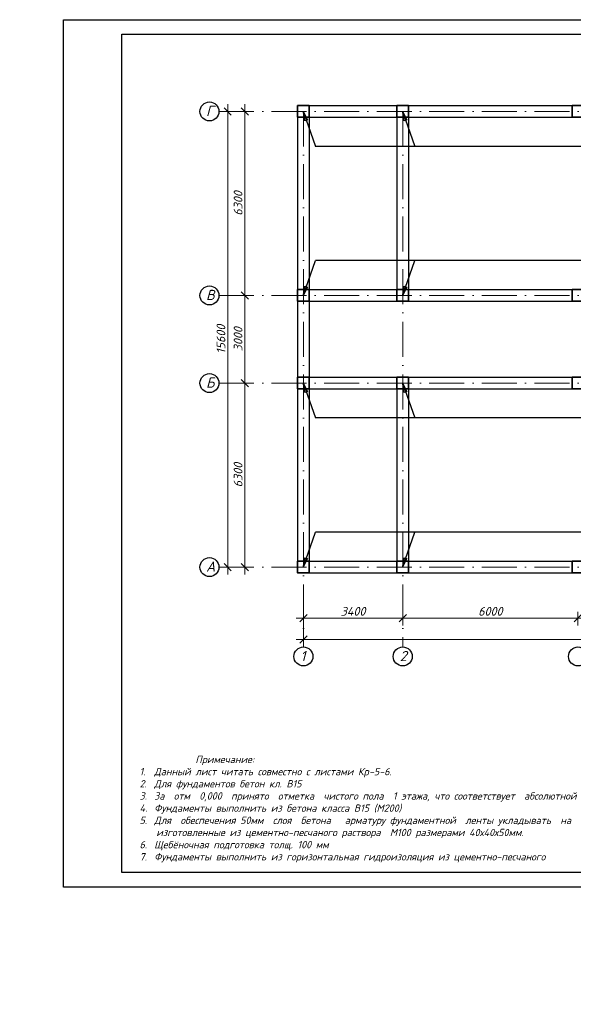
# Model space of a CAD drawing. Header units: millimetres. Extents: x 363306 to 7757304, y 1022887 to 1207196.
# Tile 37 of 256: x 604206 to 623158, y 1054967 to 1088678. Entities that reach past the tile are written whole.
import ezdxf

# ---------------------------------------------------------------- set-up
doc = ezdxf.new("R2010")
doc.units = ezdxf.units.MM
doc.linetypes.add('ACAD_ISO10W100', pattern=[18, 12, -3, 0, -3])
doc.layers.add('O3SAD', color=1, linetype='Continuous')
for name, color, linetype, lineweight in [('PLAN', 250, 'Continuous', 25), ('надпись 0.18', 160, 'Continuous', 18), ('размеры', 12, 'Continuous', 15)]:
    doc.layers.add(name, color=color, linetype=linetype, lineweight=lineweight)
doc.styles.get("Standard").update_dxf_attribs({"font": 'isocpeui.ttf'})
doc.styles.add('WMF-Times New Roman0', font='times.ttf')
doc.styles.add('WMF-Times New Roman2', font='times.ttf')
doc.dimstyles.new('12121212', dxfattribs={"dimtxt": 200, "dimasz": 200, "dimexe": 200, "dimexo": 100, "dimgap": 100, "dimtad": 1, "dimdec": 0, "dimzin": 0, "dimdsep": 46, "dimtxsty": 'Standard', "dimblk": 'OBLIQUE', "dimcen": 200, "dimdle": 200, "dimclrd": 5, "dimclre": 5, "dimclrt": 5, "dimadec": 0, "dimazin": 0, "dimtfac": 1, "dimtdec": 0, "dimtofl": 0, "dimtmove": 1, "dimatfit": 3, "dimldrblk": 'OBLIQUE', "dimfxl": 0, "dimtolj": 1, "dimtzin": 0, "dimlwd": 9, "dimlwe": 9, "dimarcsym": 0})

# ---------------------------------------------------------------- blocks, each defined once
blk = doc.blocks.new('ШТ')
at = {"insert": (193141, 709234, 0), "char_height": 240, "width": 5957.74, "attachment_point": 1, "style": 'WMF-Times New Roman0'}
blk.add_mtext('\\pi563.17678,t3443.17678;{\\fTimes New Roman|b1|i0|c204|p18;\\C1;"PARVIZ  PROEKT  SERVIS"\\P\\pi2460.72013,tz;\\C0;MCHJ\\P\\pi1851.00915;Samarqand sh.\\C256; }', dxfattribs=at)
blk = doc.blocks.new('_Oblique')
at = {"color": 0, "linetype": 'ByBlock', "lineweight": -2}
blk.add_line((-0.5, -0.5), (0.5, 0.5), dxfattribs=at)
blk = doc.blocks.new('*D151')
at = {"color": 5, "lineweight": 9, "transparency": 16777216}
for p, q in [((613918, 1068410), (613918, 1067942)), ((617318, 1068410), (617318, 1067942)), ((613668, 1068192), (617568, 1068192))]:
    blk.add_line(p, q, dxfattribs=at)
at = {"layer": 'Defpoints', "color": 0, "lineweight": 25, "transparency": 16777216}
for p in [(613918, 1068510), (617318, 1068510), (617318, 1068192)]:
    blk.add_point(p, dxfattribs=at)
at = {"color": 5, "lineweight": 9, "transparency": 16777216, "xscale": 250, "yscale": 250, "zscale": 250, "rotation": 180}
blk.add_blockref('_Oblique', (613918, 1068192), dxfattribs=at)
at = {"color": 5, "lineweight": 9, "transparency": 16777216, "xscale": 250, "yscale": 250, "zscale": 250}
blk.add_blockref('_Oblique', (617318, 1068192), dxfattribs=at)
at = {"color": 5, "lineweight": 40, "transparency": 16777216, "insert": (615618, 1068422), "char_height": 300, "attachment_point": 5}
blk.add_mtext('\\A1;3400', dxfattribs=at)
blk = doc.blocks.new('*D152')
at = {"color": 5, "lineweight": 9, "transparency": 16777216}
for p, q in [((617318, 1068410), (617318, 1067942)), ((623318, 1068410), (623318, 1067942)), ((623568, 1068192), (617068, 1068192))]:
    blk.add_line(p, q, dxfattribs=at)
at = {"layer": 'Defpoints', "color": 0, "lineweight": 25, "transparency": 16777216}
for p in [(617318, 1068510), (623318, 1068510), (617318, 1068192)]:
    blk.add_point(p, dxfattribs=at)
at = {"color": 5, "lineweight": 9, "transparency": 16777216, "xscale": 250, "yscale": 250, "zscale": 250, "rotation": 180}
blk.add_blockref('_Oblique', (617318, 1068192), dxfattribs=at)
at = {"color": 5, "lineweight": 9, "transparency": 16777216, "xscale": 250, "yscale": 250, "zscale": 250}
blk.add_blockref('_Oblique', (623318, 1068192), dxfattribs=at)
at = {"color": 5, "lineweight": 40, "transparency": 16777216, "insert": (620318, 1068422), "char_height": 300, "attachment_point": 5}
blk.add_mtext('\\A1;6000', dxfattribs=at)
blk = doc.blocks.new('*D156')
at = {"color": 5, "lineweight": 9, "transparency": 16777216}
for p, q in [((613918, 1068187), (613918, 1067212)), ((640218, 1068187), (640218, 1067212)), ((613668, 1067462), (640468, 1067462))]:
    blk.add_line(p, q, dxfattribs=at)
at = {"layer": 'Defpoints', "color": 0, "lineweight": 25, "transparency": 16777216}
for p in [(613918, 1068287), (640218, 1068287), (640218, 1067462)]:
    blk.add_point(p, dxfattribs=at)
at = {"color": 5, "lineweight": 9, "transparency": 16777216, "xscale": 250, "yscale": 250, "zscale": 250, "rotation": 180}
blk.add_blockref('_Oblique', (613918, 1067462), dxfattribs=at)
at = {"color": 5, "lineweight": 9, "transparency": 16777216, "xscale": 250, "yscale": 250, "zscale": 250}
blk.add_blockref('_Oblique', (640218, 1067462), dxfattribs=at)
at = {"color": 5, "lineweight": 40, "transparency": 16777216, "insert": (627068, 1067692), "char_height": 300, "attachment_point": 5}
blk.add_mtext('\\A1;26300', dxfattribs=at)
blk = doc.blocks.new('*D157')
at = {"color": 5, "lineweight": 9, "transparency": 16777216}
for p, q in [((623318, 1068410), (623318, 1067942)), ((626718, 1068410), (626718, 1067942)), ((626968, 1068192), (623068, 1068192))]:
    blk.add_line(p, q, dxfattribs=at)
at = {"layer": 'Defpoints', "color": 0, "lineweight": 25, "transparency": 16777216}
for p in [(623318, 1068510), (626718, 1068510), (623318, 1068192)]:
    blk.add_point(p, dxfattribs=at)
at = {"color": 5, "lineweight": 9, "transparency": 16777216, "xscale": 250, "yscale": 250, "zscale": 250, "rotation": 180}
blk.add_blockref('_Oblique', (623318, 1068192), dxfattribs=at)
at = {"color": 5, "lineweight": 9, "transparency": 16777216, "xscale": 250, "yscale": 250, "zscale": 250}
blk.add_blockref('_Oblique', (626718, 1068192), dxfattribs=at)
at = {"color": 5, "lineweight": 40, "transparency": 16777216, "insert": (625018, 1068422), "char_height": 300, "attachment_point": 5}
blk.add_mtext('\\A1;3400', dxfattribs=at)
blk = doc.blocks.new('*D158')
at = {"color": 5, "lineweight": 9, "transparency": 16777216}
for p, q in [((611912, 1069686), (611912, 1076486)), ((612077, 1076236), (611662, 1076236)), ((612077, 1069936), (611662, 1069936))]:
    blk.add_line(p, q, dxfattribs=at)
at = {"layer": 'Defpoints', "color": 0, "lineweight": 25, "transparency": 16777216}
for p in [(611912, 1076236), (612177, 1076236), (612177, 1069936)]:
    blk.add_point(p, dxfattribs=at)
at = {"color": 5, "lineweight": 9, "transparency": 16777216, "xscale": 250, "yscale": 250, "zscale": 250}
for p, rotation in [((611912, 1076236), 90), ((611912, 1069936), 270)]:
    blk.add_blockref('_Oblique', p, dxfattribs=dict(at, rotation=rotation))
at = {"color": 5, "lineweight": 40, "transparency": 16777216, "insert": (611682, 1073086), "char_height": 300, "attachment_point": 5, "rotation": 90}
blk.add_mtext('\\A1;6300', dxfattribs=at)
blk = doc.blocks.new('*D159')
at = {"color": 5, "lineweight": 9, "transparency": 16777216}
for p, q in [((611912, 1079486), (611912, 1075986)), ((612077, 1079236), (611662, 1079236)), ((612077, 1076236), (611662, 1076236))]:
    blk.add_line(p, q, dxfattribs=at)
at = {"layer": 'Defpoints', "color": 0, "lineweight": 25, "transparency": 16777216}
for p in [(612177, 1079236), (611912, 1076236), (612177, 1076236)]:
    blk.add_point(p, dxfattribs=at)
at = {"color": 5, "lineweight": 9, "transparency": 16777216, "xscale": 250, "yscale": 250, "zscale": 250}
for p, rotation in [((611912, 1079236), 90), ((611912, 1076236), 270)]:
    blk.add_blockref('_Oblique', p, dxfattribs=dict(at, rotation=rotation))
at = {"color": 5, "lineweight": 40, "transparency": 16777216, "insert": (611682, 1077736), "char_height": 300, "attachment_point": 5, "rotation": 90}
blk.add_mtext('\\A1;3000', dxfattribs=at)
blk = doc.blocks.new('*D160')
at = {"color": 5, "lineweight": 9, "transparency": 16777216}
for p, q in [((612077, 1085536), (611662, 1085536)), ((611912, 1085786), (611912, 1078986)), ((612077, 1079236), (611662, 1079236))]:
    blk.add_line(p, q, dxfattribs=at)
at = {"layer": 'Defpoints', "color": 0, "lineweight": 25, "transparency": 16777216}
for p in [(612177, 1085536), (611912, 1079236), (612177, 1079236)]:
    blk.add_point(p, dxfattribs=at)
at = {"color": 5, "lineweight": 9, "transparency": 16777216, "xscale": 250, "yscale": 250, "zscale": 250}
for p, rotation in [((611912, 1085536), 90), ((611912, 1079236), 270)]:
    blk.add_blockref('_Oblique', p, dxfattribs=dict(at, rotation=rotation))
at = {"color": 5, "lineweight": 40, "transparency": 16777216, "insert": (611682, 1082386), "char_height": 300, "attachment_point": 5, "rotation": 90}
blk.add_mtext('\\A1;6300', dxfattribs=at)
blk = doc.blocks.new('*D161')
at = {"color": 5, "lineweight": 9, "transparency": 16777216}
for p, q in [((611832, 1085536), (611076, 1085536)), ((611326, 1085786), (611326, 1069686)), ((611832, 1069936), (611076, 1069936))]:
    blk.add_line(p, q, dxfattribs=at)
at = {"layer": 'Defpoints', "color": 0, "lineweight": 25, "transparency": 16777216}
for p in [(611932, 1085536), (611326, 1069936), (611932, 1069936)]:
    blk.add_point(p, dxfattribs=at)
at = {"color": 5, "lineweight": 9, "transparency": 16777216, "xscale": 250, "yscale": 250, "zscale": 250}
for p, rotation in [((611326, 1085536), 90), ((611326, 1069936), 270)]:
    blk.add_blockref('_Oblique', p, dxfattribs=dict(at, rotation=rotation))
at = {"color": 5, "lineweight": 40, "transparency": 16777216, "insert": (611096, 1077736), "char_height": 300, "attachment_point": 5, "rotation": 90}
blk.add_mtext('\\A1;15600', dxfattribs=at)

msp = doc.modelspace()

# ---------------------------------------------------------------- linework, layer by layer
at = {"color": 1, "linetype": 'ACAD_ISO10W100', "lineweight": 9, "ltscale": 100}
for p, q in [((611026.389, 1085536.176), (640217.866, 1085536.176)), ((613917.866, 1085536.176), (613917.866, 1067202.211)), ((617317.866, 1085536.176), (617317.866, 1067202.211)), ((611026.389, 1079236.176), (640217.866, 1079236.176)), ((611026.389, 1076236.176), (640271.437, 1076236.176)), ((611026.389, 1069936.176), (640217.866, 1069936.176))]:
    msp.add_line(p, q, dxfattribs=at)
at = {"color": 5, "lineweight": 25}
for p, q in [((613917.866, 1085514.507), (614064.337, 1085247.403)), ((613969.397, 1085214.269), (613917.866, 1085514.507)), ((617317.866, 1085514.507), (617464.337, 1085247.403)), ((617369.397, 1085214.269), (617317.866, 1085514.507)), ((614064.337, 1085247.403), (613969.397, 1085214.269)), ((617464.337, 1085247.403), (617369.397, 1085214.269)), ((613917.866, 1079257.844), (613969.397, 1079558.082)), ((614064.337, 1079524.948), (613917.866, 1079257.844)), ((613969.397, 1079558.082), (614064.337, 1079524.948)), ((617317.866, 1079257.844), (617369.397, 1079558.082)), ((617464.337, 1079524.948), (617317.866, 1079257.844)), ((617369.397, 1079558.082), (617464.337, 1079524.948)), ((613917.866, 1076214.507), (614064.337, 1075947.403)), ((613969.397, 1075914.269), (613917.866, 1076214.507)), ((617317.866, 1076214.507), (617464.337, 1075947.403)), ((617369.397, 1075914.269), (617317.866, 1076214.507)), ((614064.337, 1075947.403), (613969.397, 1075914.269)), ((617464.337, 1075947.403), (617369.397, 1075914.269)), ((613917.866, 1069957.844), (613969.397, 1070258.082)), ((614064.337, 1070224.948), (613917.866, 1069957.844)), ((613969.397, 1070258.082), (614064.337, 1070224.948)), ((617317.866, 1069957.844), (617369.397, 1070258.082)), ((617464.337, 1070224.948), (617317.866, 1069957.844)), ((617369.397, 1070258.082), (617464.337, 1070224.948))]:
    msp.add_line(p, q, dxfattribs=at)
at = {"lineweight": 30, "ltscale": 100}
for p, q in [((614117.866, 1085736.176), (617117.866, 1085736.176)), ((617517.866, 1085736.176), (623117.866, 1085736.176)), ((613717.866, 1085336.176), (613717.866, 1079436.176)), ((614117.866, 1085336.176), (614117.866, 1079436.176)), ((614117.866, 1085336.176), (617117.866, 1085336.176)), ((617117.866, 1085336.176), (617117.866, 1079436.176)), ((617517.866, 1085336.176), (617517.866, 1079436.176)), ((617517.866, 1085336.176), (623117.866, 1085336.176)), ((614117.866, 1079436.176), (617117.866, 1079436.176)), ((617517.866, 1079436.176), (623117.866, 1079436.176)), ((613717.866, 1079036.176), (613717.866, 1076436.176)), ((614117.866, 1079036.176), (614117.866, 1076436.176)), ((614117.866, 1079036.176), (617117.866, 1079036.176)), ((617517.866, 1079036.176), (623117.866, 1079036.176)), ((614117.866, 1076436.176), (617117.866, 1076436.176)), ((617517.866, 1076436.176), (623117.866, 1076436.176)), ((613717.866, 1076036.176), (613717.866, 1070136.176)), ((614117.866, 1076036.176), (617117.866, 1076036.176)), ((614117.866, 1076036.176), (614117.866, 1070136.176)), ((617117.866, 1076036.176), (617117.866, 1070136.176)), ((617517.866, 1076036.176), (623117.866, 1076036.176)), ((617517.866, 1076036.176), (617517.866, 1070136.176)), ((614117.866, 1070136.176), (617117.866, 1070136.176)), ((617517.866, 1070136.176), (623117.866, 1070136.176)), ((614117.866, 1069736.176), (617117.866, 1069736.176)), ((617517.866, 1069736.176), (623117.866, 1069736.176))]:
    msp.add_line(p, q, dxfattribs=at)
at = {"ltscale": 100}
msp.add_line((617117.866, 1085336.176), (617117.866, 1080486.176), dxfattribs=at)
at = {"lineweight": 30}
msp.add_lwpolyline([(607706.348, 1088178.072), (647206.348, 1088178.072), (647206.348, 1059478.072), (607706.348, 1059478.072)], close=True, dxfattribs=at)
at = {"color": 5, "lineweight": 25}
for points in [[(613917.866, 1085514.507), (614327.265, 1084341.441)], [(617317.866, 1085514.507), (617727.265, 1084341.441)], [(641946.187, 1084341.441), (614327.265, 1084341.441)], [(613917.866, 1079257.844), (614327.265, 1080430.91)], [(641946.187, 1080430.91), (614327.265, 1080430.91)], [(617317.866, 1079257.844), (617727.266, 1080430.91)], [(613917.866, 1076214.507), (614327.265, 1075041.441)], [(617317.866, 1076214.507), (617727.266, 1075041.441)], [(641946.187, 1075041.441), (614327.265, 1075041.441)], [(613917.866, 1069957.844), (614327.266, 1071130.91)], [(641946.187, 1071130.91), (614327.266, 1071130.91)], [(617317.866, 1069957.844), (617727.266, 1071130.91)]]:
    msp.add_lwpolyline(points, dxfattribs=at)
at = {"layer": 'O3SAD', "color": 1}
msp.add_lwpolyline([(605706.348, 1088678.072), (647706.348, 1088678.072), (647706.348, 1058978.072), (605706.348, 1058978.072)], close=True, dxfattribs=at)
at = {"layer": 'PLAN', "color": 158, "lineweight": 30}
for centre in [(610701.504, 1085536.176), (610701.504, 1079236.176), (610701.504, 1076236.176), (610701.504, 1069936.176), (613917.866, 1066877.326), (617317.866, 1066877.326), (623317.866, 1066877.326)]:
    msp.add_circle(centre, 324.885, dxfattribs=at)
at = {"layer": 'размеры', "lineweight": 35, "ltscale": 5}
for points in [[(614117.866, 1085336.176), (613717.866, 1085336.176), (613717.866, 1085736.176), (614117.866, 1085736.176)], [(617517.866, 1085336.176), (617117.866, 1085336.176), (617117.866, 1085736.176), (617517.866, 1085736.176)], [(623517.866, 1085336.176), (623117.866, 1085336.176), (623117.866, 1085736.176), (623517.866, 1085736.176)], [(614117.866, 1079036.176), (613717.866, 1079036.176), (613717.866, 1079436.176), (614117.866, 1079436.176)], [(617517.866, 1079036.176), (617117.866, 1079036.176), (617117.866, 1079436.176), (617517.866, 1079436.176)], [(623517.866, 1079036.176), (623117.866, 1079036.176), (623117.866, 1079436.176), (623517.866, 1079436.176)], [(614117.866, 1076036.176), (613717.866, 1076036.176), (613717.866, 1076436.176), (614117.866, 1076436.176)], [(617517.866, 1076036.176), (617117.866, 1076036.176), (617117.866, 1076436.176), (617517.866, 1076436.176)], [(623517.866, 1076036.176), (623117.866, 1076036.176), (623117.866, 1076436.176), (623517.866, 1076436.176)], [(614117.866, 1070136.176), (613717.866, 1070136.176), (613717.866, 1069736.176), (614117.866, 1069736.176)], [(617517.866, 1070136.176), (617117.866, 1070136.176), (617117.866, 1069736.176), (617517.866, 1069736.176)], [(623517.866, 1070136.176), (623117.866, 1070136.176), (623117.866, 1069736.176), (623517.866, 1069736.176)]]:
    msp.add_lwpolyline(points, close=True, dxfattribs=at)

# ---------------------------------------------------------------- block references
at = {"color": 1, "lineweight": 30}
for p in [(268572.74, 351529.892, 0), (313572.74, 351529.892, 0), (358572.74, 351529.892, 0), (403572.74, 351529.892, 0)]:
    msp.add_blockref('ШТ', p, dxfattribs=at)

# ---------------------------------------------------------------- texts
at = {"color": 18, "lineweight": 0, "true_color": 0x000000, "char_height": 250, "attachment_point": 1}
for s, insert, width in [('\\pi352.0875;Фундамент Фм-1, Фм-2.', (546600.951, 1060345.325), 4435.22146), ('\\pi340.87609;Спецификация фундаментa ', (591600.951, 1060345.325), 5015.45249)]:
    msp.add_mtext(s, dxfattribs=dict(at, insert=insert, width=width))
at = {"layer": 'PLAN', "lineweight": 30, "char_height": 350, "width": 338.65741}
for s, insert, attachment_point in [('Г', (610585.721, 1085728.964), 1), ('B', (610585.721, 1079428.964), 1), ('Б', (610585.721, 1076428.964), 1), ('A', (610585.721, 1070128.964), 1), ('1', (613991.476, 1067065.899), 3), ('2', (617459.549, 1067065.899), 3)]:
    msp.add_mtext(s, dxfattribs=dict(at, insert=insert, attachment_point=attachment_point))
at = {"layer": 'надпись 0.18', "ltscale": 100, "char_height": 250, "width": 18701.18103, "attachment_point": 1, "style": 'WMF-Times New Roman2'}
for s, insert in [('{\\fISOCPEUR|b0|i1|c204|p34;\\C256;\\c0;            Примечание:\\P\\pi-572.7275,l572.7275,t572.7275,859.7325,954.545;1.^IДанный лист читать совместно с листами К\\fISOCPEUR|b0|i1|c0|p34;p\\fISOCPEUR|b0|i1|c204|p34;-\\fISOCPEUR|b0|i1|c0|p34;5-6\\fISOCPEUR|b0|i1|c204|p34;.   \\P2.^IДля фундаментов бетон кл. В15\\P3.^IЗа  отм  0,000  принято  отметка  чистого пола  1 этажа, что соответствует  абсолютной отм. \\fISOCPEUR|b0|i1|c0|p34;\\C1;00\\fISOCPEUR|b0|i1|c204|p34;.\\fISOCPEUR|b0|i1|c0|p34;00\\fISOCPEUR|b0|i1|c204|p34;\\C256;\\c0;    \\P4.^IФундаменты выполнить из бетона класса B15 (М200)\\P5.^IДля  обеспечения 50мм  слоя  бетона   арматуру фундаментной  ленты укладывать  на  кубики-фиксаторы,  изготовленные из цементно-песчаного раствора  М100 размерами 40х40х50мм.  \\P\\pi-750,l1000,t1000;\\fISOCPEUR|b0|i1|c0|p34;6.^I\\fISOCPEUR|b0|i1|c204|p34;Щебёночная подготовка толщ. 100 мм\\P\\pi0,l0,tz;\\fISOCPEUR|b0|i1|c0|p34;\\C7; \\fISOCPEUR|b0|i1|c204|p34;7.   Фундаменты выполнить из г\\C256;\\c0;оризонтальная\\C7; \\C256;\\c0;гидроизоляция из цементно-песчаного}', (473517.709, 1063631.532)), ('{\\fISOCPEUR|b0|i1|c204|p34;\\C256;\\c0;            Примечание:\\P\\pi-572.7275,l572.7275,t500,859.7325,954.545;1.^IДанный лист читать совместно с листами К\\fISOCPEUR|b0|i1|c0|p34;p\\fISOCPEUR|b0|i1|c204|p34;-\\fISOCPEUR|b0|i1|c0|p34;5-6\\fISOCPEUR|b0|i1|c204|p34;.   \\P2.^IДля фундаментов бетон кл. В15\\P3.^IЗа  отм  0,000  принято  отметка  чистого пола  1 этажа, что соответствует  абсолютной отм. \\fISOCPEUR|b0|i1|c0|p34;\\C1;000\\fISOCPEUR|b0|i1|c204|p34;.\\fISOCPEUR|b0|i1|c0|p34;00\\fISOCPEUR|b0|i1|c204|p34;\\C256;\\c0;  \\P4.^IФундаменты выполнить из бетона класса B15 (М200)\\P5.^IДля  обеспечения 50мм  слоя  бетона   арматуру фундаментной  ленты укладывать  на  кубики-фиксаторы,  изготовленные из цементно-песчаного раствора  М100 размерами 40х40х50мм.  \\P\\pi-1000,l1000,t500;\\fISOCPEUR|b0|i1|c0|p34;6.^I\\fISOCPEUR|b0|i1|c204|p34;Щебёночная подготовка толщ. 100 мм\\P\\pi-572.7275,l572.7275,t500,859.7325,954.545;\\C7;7.^IФундаменты выполнить из г\\C256;\\c0;оризонтальная\\C7; \\C256;\\c0;гидроизоляция из цементно-песчаного}', (518309.714, 1063475.586)), ('{\\fISOCPEUR|b0|i1|c204|p34;\\C256;\\c0;            Примечание:\\P\\pi-572.7275,l572.7275,t500,859.7325,954.545;1.^IДанный лист читать совместно с листами К\\fISOCPEUR|b0|i1|c0|p34;p\\fISOCPEUR|b0|i1|c204|p34;-\\fISOCPEUR|b0|i1|c0|p34;5-6\\fISOCPEUR|b0|i1|c204|p34;.   \\P2.^IДля фундаментов бетон кл. В15\\P3.^IЗа  отм  0,000  принято  отметка  чистого пола  1 этажа, что соответствует  абсолютной отм. \\fISOCPEUR|b0|i1|c0|p34;\\C1;000\\fISOCPEUR|b0|i1|c204|p34;.\\fISOCPEUR|b0|i1|c0|p34;00\\fISOCPEUR|b0|i1|c204|p34;\\C256;\\c0;  \\P4.^IФундаменты выполнить из бетона класса B15 (М200)\\P5.^IДля  обеспечения 50мм  слоя  бетона   арматуру фундаментной  ленты укладывать  на  кубики-фиксаторы,  изготовленные из цементно-песчаного раствора  М100 размерами 40х40х50мм.  \\P\\pi-1000,l1000,t500;\\fISOCPEUR|b0|i1|c0|p34;6.^I\\fISOCPEUR|b0|i1|c204|p34;Щебёночная подготовка толщ. 100 мм\\P\\pi-572.7275,l572.7275,t500,859.7325,954.545;\\C7;7.^IФундаменты выполнить из г\\C256;\\c0;оризонтальная\\C7; \\C256;\\c0;гидроизоляция из цементно-песчаного}', (563309.714, 1063475.586)), ('{\\fISOCPEUR|b0|i1|c204|p34;\\C256;\\c0;            Примечание:\\P\\pi-572.7275,l572.7275,t500,859.7325,954.545;1.^IДанный лист читать совместно с листами К\\fISOCPEUR|b0|i1|c0|p34;p\\fISOCPEUR|b0|i1|c204|p34;-\\fISOCPEUR|b0|i1|c0|p34;5-6\\fISOCPEUR|b0|i1|c204|p34;.   \\P2.^IДля фундаментов бетон кл. В15\\P3.^IЗа  отм  0,000  принято  отметка  чистого пола  1 этажа, что соответствует  абсолютной отм. \\fISOCPEUR|b0|i1|c0|p34;\\C1;000\\fISOCPEUR|b0|i1|c204|p34;.\\fISOCPEUR|b0|i1|c0|p34;00\\fISOCPEUR|b0|i1|c204|p34;\\C256;\\c0;  \\P4.^IФундаменты выполнить из бетона класса B15 (М200)\\P5.^IДля  обеспечения 50мм  слоя  бетона   арматуру фундаментной  ленты укладывать  на  кубики-фиксаторы,  изготовленные из цементно-песчаного раствора  М100 размерами 40х40х50мм.  \\P\\pi-1000,l1000,t500;\\fISOCPEUR|b0|i1|c0|p34;6.^I\\fISOCPEUR|b0|i1|c204|p34;Щебёночная подготовка толщ. 100 мм\\P\\pi-572.7275,l572.7275,t500,859.7325,954.545;\\C7;7.^IФундаменты выполнить из г\\C256;\\c0;оризонтальная\\C7; \\C256;\\c0;гидроизоляция из цементно-песчаного}', (608309.714, 1063475.586))]:
    msp.add_mtext(s, dxfattribs=dict(at, insert=insert))

# ---------------------------------------------------------------- dimensions: what is measured, and where the dimension line sits
at = {"color": 12, "lineweight": 40}
for base, p1, p2, angle, picture, middle in [((611325.529, 1069936.176), (611932.182, 1085536.176), (611932.182, 1069936.176), 90, '*D161', (611095.529, 1077736.176)), ((611912.149, 1079236.176), (612177.213, 1085536.176), (612177.213, 1079236.176), 270, '*D160', (611682.149, 1082386.176)), ((611912.149, 1076236.176), (612177.213, 1079236.176), (612177.213, 1076236.176), 270, '*D159', (611682.149, 1077736.176)), ((611912.149, 1076236.176), (612177.213, 1069936.176), (612177.213, 1076236.176), 90, '*D158', (611682.149, 1073086.176)), ((617317.866, 1068191.741), (623317.866, 1068510.228), (617317.866, 1068510.228), 180, '*D152', (620317.866, 1068421.741)), ((623317.866, 1068191.741), (626717.866, 1068510.228), (623317.866, 1068510.228), 180, '*D157', (625017.866, 1068421.741))]:
    dim = msp.add_linear_dim(base=base, p1=p1, p2=p2, angle=angle, dimstyle='12121212', override={"dimtxt": 300, "dimasz": 250, "dimexe": 250, "dimgap": 80, "dimdle": 250}, dxfattribs=at)
    dim.commit()
    dim.dimension.update_dxf_attribs({"geometry": picture, "text_midpoint": middle})
for base, p1, p2, picture, middle in [((617317.866, 1068191.741), (613917.866, 1068510.228), (617317.866, 1068510.228), '*D151', (615617.866, 1068421.741)), ((640217.866, 1067461.548), (613917.866, 1068286.989), (640217.866, 1068286.989), '*D156', (627067.866, 1067691.548))]:
    dim = msp.add_linear_dim(base=base, p1=p1, p2=p2, dimstyle='12121212', override={"dimtxt": 300, "dimasz": 250, "dimexe": 250, "dimgap": 80, "dimdle": 250}, dxfattribs=at)
    dim.commit()
    dim.dimension.update_dxf_attribs({"geometry": picture, "text_midpoint": middle})

doc.saveas('drawing.dxf')
